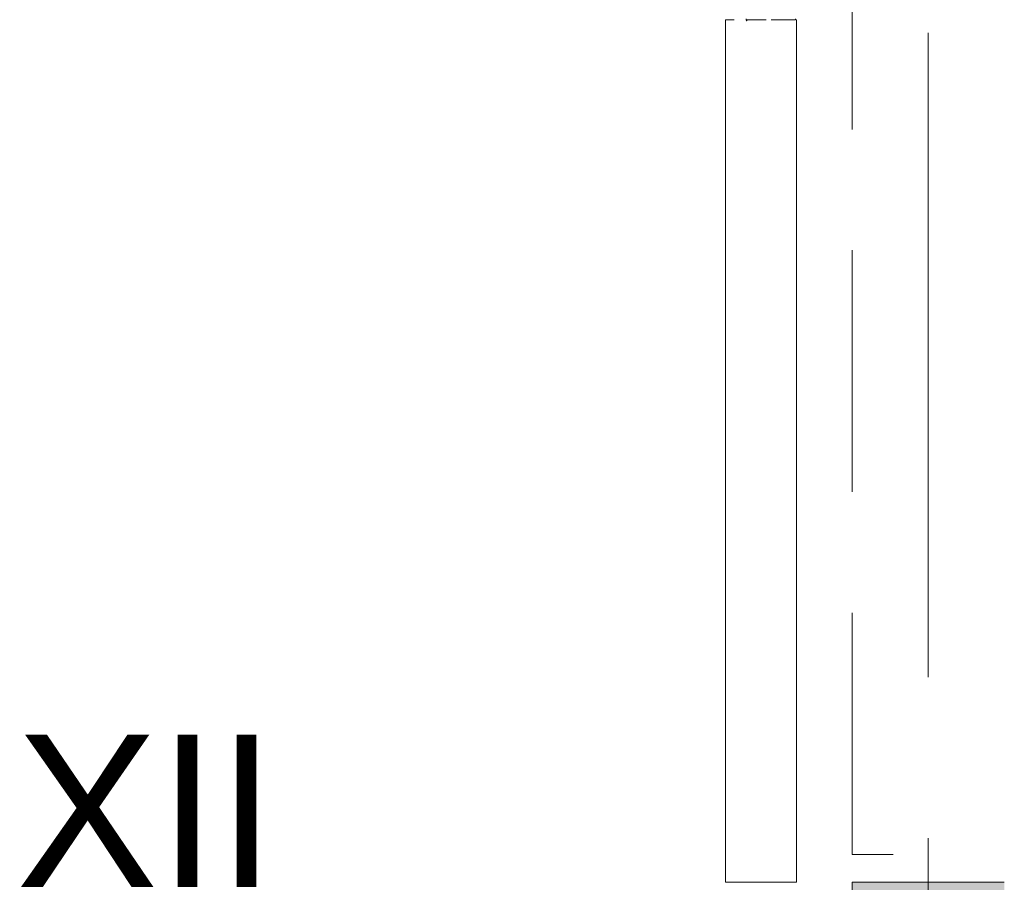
# Model space of a CAD drawing. Header units: centimetres. Extents: x -2424 to 1783, y 5 to 2907.
# Tile 8 of 94: x -1392 to -1198, y 1383 to 1553. Entities that reach past the tile are written whole.
import ezdxf

# ---------------------------------------------------------------- set-up
doc = ezdxf.new("R2010")
doc.units = ezdxf.units.CM
doc.linetypes.add('Hidden', pattern=[71.4375, 47.625, -23.8125])
doc.linetypes.add('Oś', pattern=[222.25, 127, -31.75, 31.75, -31.75])
for name, color, linetype, lineweight in [('A-DETL', 90, 'Continuous', 9), ('A-DETL-GENF', 92, 'Continuous', 13), ('A-WALL', 113, 'Continuous', 13), ('S-COLS', 52, 'Continuous', 13), ('S-GRID', 1, 'Continuous', 13), ('S-GRID-IDEN', 1, 'Continuous', 13)]:
    doc.layers.add(name, color=color, linetype=linetype, lineweight=lineweight)
doc.styles.add('Arial_7', font='arial.ttf', dxfattribs={"height": 30})

msp = doc.modelspace()

# ---------------------------------------------------------------- hatches: boundary and pattern name
at = {"layer": 'S-COLS', "lineweight": 9}
msp.add_hatch(color=251, dxfattribs=at).paths.add_polyline_path([(-1197.62, 1353.33), (-1197.62, 1383.33), (-1227.62, 1383.33), (-1227.62, 1353.33)], flags=0)

# ---------------------------------------------------------------- linework, layer by layer
at = {"layer": 'A-DETL', "color": 251, "linetype": 'Hidden', "lineweight": 9}
for p, q in [((-1227.62, 1388.83), (-1227.62, 1828.33)), ((-576.62, 1388.83), (-1227.62, 1388.83))]:
    msp.add_line(p, q, dxfattribs=at)
at = {"layer": 'A-DETL-GENF', "color": 251, "lineweight": 9}
for p, q in [((-1248.37, 1553.23), (-1248.37, 1553.14)), ((-1238.98, 1553.33), (-1243.58, 1553.33)), ((-1240.57, 1553.33), (-1238.92, 1553.33))]:
    msp.add_line(p, q, dxfattribs=at)
for centre, radius, start, end in [((-1248.72, 1553.09), 0.286, 8.3567, 62.4079), ((-1248.66, 1553.21), 0.291, 9.5455, 64.6363), ((-1248.4, 1553.14), 0.03, 188.3567, 0.0978), ((-1248.57, 1553.23), 0.2, 0.0978, 9.5455), ((-1238.92, 1553.48), 0.15, 270.1055, 353.878)]:
    msp.add_arc(centre, radius, start, end, dxfattribs=at)
at = {"layer": 'A-WALL', "color": 251, "lineweight": 9}
for p, q in [((-1250.87, 1553.33), (-1252.62, 1553.33)), ((-1252.62, 1553.33), (-1252.62, 1383.33)), ((-1244.57, 1553.33), (-1248.37, 1553.33)), ((-1238.62, 1553.33), (-1238.77, 1553.33)), ((-1238.62, 1383.33), (-1238.62, 1553.33)), ((-1252.62, 1383.33), (-1238.62, 1383.33))]:
    msp.add_line(p, q, dxfattribs=at)
at = {"layer": 'S-COLS', "color": 251, "lineweight": 9}
for p, q in [((-1197.62, 1383.33), (-1227.62, 1383.33)), ((-1227.62, 1383.33), (-1227.62, 1353.33))]:
    msp.add_line(p, q, dxfattribs=at)
at = {"layer": 'S-GRID', "color": 251, "linetype": 'Oś', "lineweight": 9}
msp.add_line((-1212.62, 2884.27), (-1212.62, 27.13), dxfattribs=at)

# ---------------------------------------------------------------- texts
at = {"layer": 'S-GRID-IDEN', "color": 251, "lineweight": 9, "style": 'Arial_7'}
msp.add_text('XII', height=30, dxfattribs=at).set_placement((-1392.44, 1382.39))

doc.saveas('drawing.dxf')
